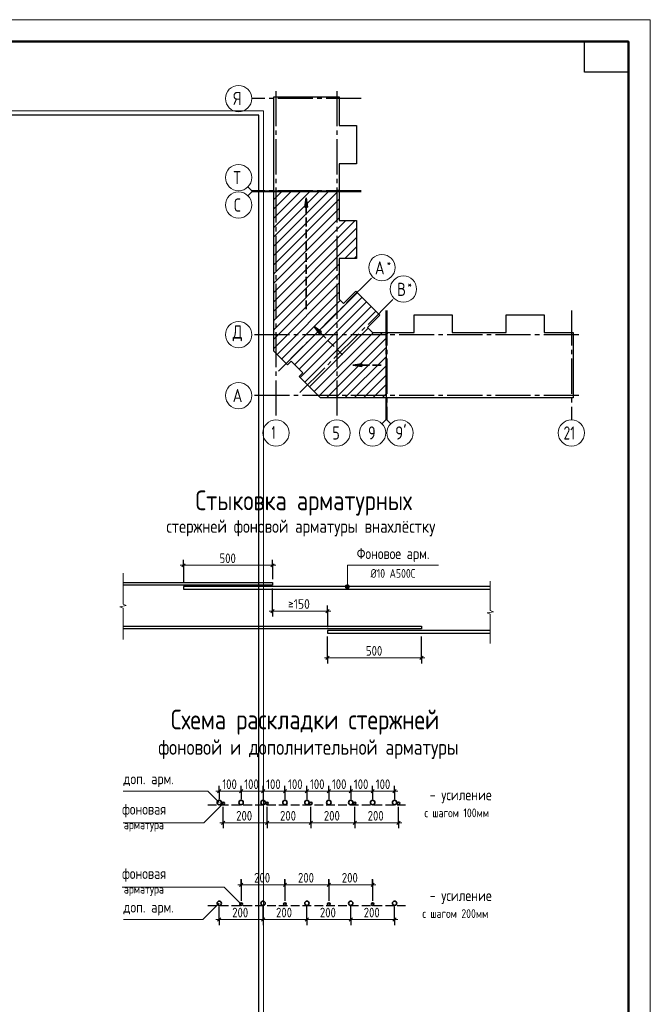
# Model space of a CAD drawing. Header units: millimetres. Extents: x 0 to 43617, y 0 to 59400.
# Tile 29 of 29: x 27616 to 42000, y 36931 to 59400. Entities that reach past the tile are written whole.
import ezdxf

# ---------------------------------------------------------------- set-up
doc = ezdxf.new("R2010")
doc.units = ezdxf.units.MM
doc.linetypes.add('______2', pattern=[270, 200, -70])
doc.linetypes.add('______5', pattern=[1100, 800, -100, 100, -100])
for name, color, linetype, lineweight in [('Standard', 7, 'Continuous', 25), ('Оси', 40, '______5', 18), ('Примечания', 7, 'Continuous', 25)]:
    doc.layers.add(name, color=color, linetype=linetype, lineweight=lineweight)
doc.styles.add('GOST 2.304-81', font='txt')
doc.styles.add('ISOCPEUR', font='txt')

msp = doc.modelspace()

# ---------------------------------------------------------------- hatches: boundary and pattern name
at = {"layer": 'Примечания', "linetype": 'Continuous', "lineweight": 35, "transparency": 33554687}
for points in [[(34178, 55124), (34148, 55334), (34118, 55124)], [(34499, 52274), (34329, 52401), (34456, 52231)], [(35423, 51547), (35213, 51517), (35423, 51487)]]:
    msp.add_hatch(color=7, dxfattribs=at).paths.add_polyline_path(points)
at = {"layer": 'Примечания', "linetype": 'Continuous', "lineweight": 13, "transparency": 33554687}
for points in [[(35047, 46463), (35137, 46463), (35131, 46485)], [(35047, 46463), (35131, 46485), (35053, 46485)], [(35053, 46440), (35137, 46463), (35047, 46463)], [(35053, 46485), (35131, 46485), (35115, 46502)], [(35053, 46485), (35115, 46502), (35070, 46502)], [(35053, 46440), (35131, 46440), (35137, 46463)], [(35070, 46424), (35131, 46440), (35053, 46440)], [(35070, 46502), (35115, 46502), (35092, 46508)], [(35070, 46424), (35115, 46424), (35131, 46440)], [(35115, 46424), (35070, 46424), (35092, 46418)]]:
    msp.add_hatch(color=7, dxfattribs=at).paths.add_polyline_path(points)

# ---------------------------------------------------------------- linework, layer by layer
at = {"layer": 'Standard', "color": 7, "linetype": 'Continuous', "lineweight": 13, "transparency": 33554687}
for p, q in [((32909, 55496), (32821, 55584)), ((32909, 55471), (32821, 55383)), ((32909, 55496), (33409, 55496)), ((32909, 55471), (33409, 55471)), ((35967, 50269), (35967, 50769)), ((35992, 50269), (35992, 50769)), ((35967, 50269), (35879, 50181)), ((35992, 50269), (36080, 50181))]:
    msp.add_line(p, q, dxfattribs=at)
at = {"layer": 'Standard', "color": 7, "linetype": 'Continuous', "lineweight": 35, "transparency": 33554687}
for p, q in [((33409, 54233), (34657, 55481)), ((33409, 54658), (34232, 55481)), ((33409, 55082), (33808, 55481)), ((33409, 54021), (34869, 55481)), ((33409, 54445), (34445, 55481)), ((33409, 54870), (34020, 55481)), ((33409, 55294), (33596, 55481)), ((33409, 53809), (34905, 55305)), ((33409, 53597), (34905, 55093)), ((33409, 53385), (34905, 54881)), ((33409, 52961), (35266, 54818)), ((33409, 53173), (35054, 54818)), ((33409, 52748), (35302, 54641)), ((33409, 52536), (35302, 54429)), ((35035, 53950), (35302, 54217)), ((35247, 53950), (35302, 54005)), ((33409, 52324), (34905, 53820)), ((33409, 52112), (34905, 53608)), ((33409, 51900), (34905, 53396)), ((33485, 51763), (34905, 53184)), ((33697, 51551), (35318, 53173)), ((33888, 51530), (35424, 53067)), ((33591, 51657), (34931, 52998)), ((33994, 51424), (35530, 52961)), ((34015, 51233), (35636, 52855)), ((34121, 51127), (35743, 52749)), ((34227, 51021), (35568, 52362)), ((34333, 50915), (35683, 52265)), ((34439, 50809), (35895, 52265)), ((34612, 50769), (35977, 52134)), ((34824, 50769), (35977, 51922)), ((35036, 50769), (35977, 51710)), ((35248, 50769), (35977, 51498)), ((35460, 50769), (35977, 51286)), ((35672, 50769), (35977, 51074)), ((35884, 50769), (35977, 50862))]:
    msp.add_line(p, q, dxfattribs=at)
at = {"layer": 'Standard', "color": 7, "linetype": 'Continuous', "lineweight": 13, "transparency": 33554687}
msp.add_lwpolyline([(0, 0), (42000, 0), (42000, 59400), (0, 59400), (0, 0)], close=True, dxfattribs=at)
at = {"layer": 'Standard', "color": 7, "linetype": 'Continuous', "lineweight": 18, "transparency": 33554687}
msp.add_lwpolyline([(42000, 59400), (0, 59400), (0, 0), (42000, 0), (42000, 59400)], dxfattribs=at)
at = {"layer": 'Standard', "color": 7, "linetype": 'Continuous', "lineweight": 13, "transparency": 33554687}
for points in [[(42000, 59400), (0, 59400), (0, 0), (42000, 0), (42000, 59400)], [(7674, 10380), (33074, 10380), (33074, 57220), (7674, 57220), (7674, 10380)]]:
    msp.add_lwpolyline(points, dxfattribs=at)
at = {"layer": 'Standard', "color": 7, "linetype": 'Continuous', "lineweight": 50, "transparency": 33554687}
msp.add_lwpolyline([(2000, 58900), (41500, 58900), (41500, 500), (2000, 500), (2000, 58900)], close=True, dxfattribs=at)
at = {"layer": 'Standard', "color": 7, "linetype": 'Continuous', "lineweight": 25, "transparency": 33554687}
msp.add_lwpolyline([(41500, 58900), (41500, 58200), (40500, 58200), (40500, 58900), (41500, 58900)], close=True, dxfattribs=at)
for points in [[(33409, 55486), (33409, 57643), (34905, 57643), (34905, 56982), (35302, 56982), (35302, 56114), (34905, 56114), (34905, 55486), (34887, 55486), (34887, 55506), (34872, 55506), (34872, 55486), (33409, 55486)], [(7394, 10100), (33074, 10100), (33074, 57220), (7394, 57220), (7394, 10100)], [(33409, 52026), (33409, 55481), (33547, 55481), (33547, 55461), (33562, 55461), (33562, 55481), (34905, 55481), (34905, 54818), (35302, 54818), (35302, 53950), (34905, 53950), (34905, 53024), (35003, 52926), (35284, 53207), (35833, 52658), (35552, 52377), (35664, 52265), (35977, 52265), (35977, 50769), (34479, 50769), (33991, 51257), (34076, 51342), (33808, 51610), (33723, 51525), (33409, 51839), (33409, 52026)], [(35982, 50769), (35982, 52232), (36002, 52232), (36002, 52247), (35982, 52247), (35982, 52265), (36610, 52265), (36610, 52662), (37478, 52662), (37478, 52265), (38096, 52265), (38714, 52265), (38714, 52662), (39582, 52662), (39582, 52265), (40243, 52265), (40243, 50769), (38096, 50769), (35982, 50769)]]:
    msp.add_lwpolyline(points, dxfattribs=at)
at = {"layer": 'Standard', "color": 254, "linetype": 'Continuous', "lineweight": 18, "true_color": 0xc4c4ff, "transparency": 33554687}
msp.add_lwpolyline([(7294, 10000), (33174, 10000), (33174, 57320), (7294, 57320), (7294, 10000)], dxfattribs=at)
at = {"layer": 'Оси', "color": 8, "linetype": '______5', "lineweight": -3, "transparency": 33554687}
for p, q in [((33462, 57770), (33462, 50269)), ((34852, 57770), (34852, 50269)), ((35405, 57600), (32909, 57600)), ((35405, 55496), (32909, 55496)), ((35405, 55471), (32909, 55471)), ((33517, 51381), (35667, 53531)), ((34007, 50891), (36157, 53041)), ((35967, 52765), (35967, 50269)), ((35992, 52765), (35992, 50269)), ((40200, 52765), (40200, 50269)), ((40370, 52212), (32909, 52212)), ((40370, 52212), (32909, 52212)), ((40370, 50822), (32909, 50822))]:
    msp.add_line(p, q, dxfattribs=at)
at = {"layer": 'Оси', "color": 7, "linetype": 'Continuous', "lineweight": 13, "transparency": 33554687}
for centre in [(32609, 57600), (32609, 55796), (32609, 55171), (35879, 53743), (36369, 53253), (32609, 52212), (32609, 52212), (32609, 50822), (33462, 49969), (34852, 49969), (35667, 49969), (36292, 49969), (40200, 49969)]:
    msp.add_circle(centre, 300, dxfattribs=at)
at = {"layer": 'Примечания', "color": 7, "linetype": 'Continuous', "lineweight": 35, "transparency": 33554687}
for p, q in [((34148, 55334), (34118, 55124)), ((34148, 55334), (34148, 55334)), ((34148, 55334), (34148, 55334)), ((34148, 55334), (34148, 55334)), ((34178, 55124), (34148, 55334)), ((34118, 55124), (34178, 55124)), ((34148, 55124), (34148, 55109)), ((34329, 52401), (34329, 52401)), ((34329, 52401), (34329, 52401)), ((34329, 52401), (34329, 52401)), ((34329, 52401), (34456, 52231)), ((34499, 52274), (34329, 52401)), ((34456, 52231), (34499, 52274)), ((34478, 52252), (34488, 52242)), ((35423, 51547), (35213, 51517)), ((35213, 51517), (35213, 51517)), ((35213, 51517), (35213, 51517)), ((35213, 51517), (35213, 51517)), ((35213, 51517), (35423, 51487)), ((35423, 51487), (35423, 51547)), ((35423, 51517), (35438, 51517))]:
    msp.add_line(p, q, dxfattribs=at)
at = {"layer": 'Примечания', "color": 7, "linetype": '______2', "lineweight": 35, "transparency": 33554687}
for p, q in [((34148, 52794), (34148, 55334)), ((34980, 51750), (34329, 52401)), ((35863, 51517), (35213, 51517))]:
    msp.add_line(p, q, dxfattribs=at)
at = {"layer": 'Примечания', "color": 7, "linetype": 'Continuous', "lineweight": 25, "transparency": 33554687}
for p, q in [((31317, 46911), (31392, 46986)), ((33347, 46911), (33422, 46986)), ((33347, 45868), (33422, 45943)), ((34602, 45868), (34677, 45943)), ((34602, 44799), (34677, 44874)), ((36742, 44799), (36817, 44874)), ((32130, 41756), (32205, 41831)), ((32630, 41756), (32705, 41831)), ((33130, 41756), (33205, 41831)), ((33630, 41756), (33705, 41831)), ((34130, 41756), (34205, 41831)), ((34630, 41756), (34705, 41831)), ((35130, 41756), (35205, 41831)), ((35630, 41756), (35705, 41831)), ((36130, 41756), (36205, 41831)), ((32220, 41036), (32295, 41111)), ((33220, 41036), (33295, 41111)), ((34220, 41036), (34295, 41111)), ((35220, 41036), (35295, 41111)), ((36220, 41036), (36295, 41111)), ((32630, 39622), (32705, 39697)), ((33630, 39622), (33705, 39697)), ((34630, 39622), (34705, 39697)), ((35630, 39622), (35705, 39697)), ((32130, 38827), (32205, 38902)), ((33130, 38827), (33205, 38902)), ((34130, 38827), (34205, 38902)), ((35130, 38827), (35205, 38902)), ((36130, 38827), (36205, 38902))]:
    msp.add_line(p, q, dxfattribs=at)
at = {"layer": 'Примечания', "color": 253, "linetype": 'Continuous', "lineweight": -3, "true_color": 0xa0a0a0, "transparency": 33554687}
for p, q in [((31355, 46949), (31355, 47074)), ((33385, 46949), (33385, 47074)), ((31355, 46949), (31355, 46824)), ((31355, 46949), (31355, 46538)), ((33385, 46949), (33385, 46824)), ((33385, 46949), (33385, 46633)), ((33385, 45906), (33385, 46423)), ((33385, 45906), (33385, 46031)), ((33385, 45906), (33385, 45781)), ((34640, 45906), (34640, 46031)), ((34640, 45906), (34640, 45781)), ((34640, 45906), (34640, 45538)), ((34640, 44837), (34640, 45328)), ((36780, 44837), (36780, 45328)), ((34640, 44837), (34640, 44962)), ((36780, 44837), (36780, 44962)), ((34640, 44837), (34640, 44712)), ((36780, 44837), (36780, 44712)), ((32167, 41794), (32167, 41919)), ((32167, 41794), (32167, 41669)), ((32167, 41794), (32167, 41611)), ((32667, 41794), (32667, 41919)), ((32667, 41794), (32667, 41669)), ((32667, 41794), (32667, 41611)), ((33167, 41794), (33167, 41919)), ((33167, 41794), (33167, 41669)), ((33167, 41794), (33167, 41611)), ((33667, 41794), (33667, 41919)), ((33667, 41794), (33667, 41669)), ((33667, 41794), (33667, 41611)), ((34167, 41794), (34167, 41919)), ((34167, 41794), (34167, 41669)), ((34167, 41794), (34167, 41611)), ((34667, 41794), (34667, 41919)), ((34667, 41794), (34667, 41669)), ((34667, 41794), (34667, 41611)), ((35167, 41794), (35167, 41919)), ((35167, 41794), (35167, 41669)), ((35167, 41794), (35167, 41611)), ((35667, 41794), (35667, 41919)), ((35667, 41794), (35667, 41669)), ((35667, 41794), (35667, 41611)), ((36167, 41794), (36167, 41919)), ((36167, 41794), (36167, 41669)), ((36167, 41794), (36167, 41611)), ((32257, 41073), (32257, 41441)), ((36257, 41073), (36257, 41441)), ((32257, 41073), (32257, 41198)), ((33257, 41073), (33257, 41198)), ((34257, 41073), (34257, 41198)), ((35257, 41073), (35257, 41198)), ((36257, 41073), (36257, 41198)), ((32257, 41073), (32257, 40948)), ((33257, 41073), (33257, 40948)), ((34257, 41073), (34257, 40948)), ((35257, 41073), (35257, 40948)), ((36257, 41073), (36257, 40948)), ((32667, 39659), (32667, 39784)), ((32667, 39778), (32667, 39317)), ((33667, 39659), (33667, 39784)), ((33667, 39778), (33667, 39317)), ((34667, 39659), (34667, 39784)), ((34667, 39778), (34667, 39317)), ((35667, 39659), (35667, 39784)), ((35667, 39778), (35667, 39317)), ((32667, 39659), (32667, 39534)), ((32667, 39659), (32667, 39292)), ((33667, 39659), (33667, 39534)), ((33667, 39659), (33667, 39292)), ((34667, 39659), (34667, 39534)), ((34667, 39659), (34667, 39292)), ((35667, 39659), (35667, 39534)), ((35667, 39659), (35667, 39292)), ((32167, 38865), (32167, 39162)), ((36167, 38865), (36167, 39162)), ((32167, 38865), (32167, 38990)), ((33167, 38865), (33167, 38990)), ((34167, 38865), (34167, 38990)), ((35167, 38865), (35167, 38990)), ((36167, 38865), (36167, 38990)), ((32167, 38865), (32167, 38740)), ((33167, 38865), (33167, 38740)), ((34167, 38865), (34167, 38740)), ((35167, 38865), (35167, 38740)), ((36167, 38865), (36167, 38740))]:
    msp.add_line(p, q, dxfattribs=at)
at = {"layer": 'Примечания', "color": 7, "linetype": 'Continuous', "lineweight": 13, "transparency": 33554687}
for p, q in [((29973, 46770), (29973, 46060)), ((31355, 46949), (31280, 46949)), ((31355, 46949), (33385, 46949)), ((33385, 46949), (33460, 46949)), ((38351, 46590), (38351, 45920)), ((35047, 46463), (35047, 46463)), ((35092, 46508), (35092, 46508)), ((35092, 46418), (35092, 46418)), ((35137, 46463), (35137, 46463)), ((30048, 46029), (29898, 45999)), ((29898, 45999), (29973, 45969)), ((29973, 46060), (30048, 46029)), ((29973, 45969), (29973, 45258)), ((33385, 45906), (33310, 45906)), ((33385, 45906), (34640, 45906)), ((34640, 45906), (34715, 45906)), ((38426, 45891), (38276, 45862)), ((38276, 45862), (38351, 45834)), ((38351, 45920), (38426, 45891)), ((38351, 45834), (38351, 45163)), ((29973, 45258), (29973, 45258)), ((38351, 45163), (38351, 45163)), ((34640, 44837), (34565, 44837)), ((34640, 44837), (36780, 44837)), ((36780, 44837), (36855, 44837)), ((32167, 41794), (32092, 41794)), ((32167, 41794), (32667, 41794)), ((32667, 41794), (33167, 41794)), ((33167, 41794), (33667, 41794)), ((33667, 41794), (34167, 41794)), ((34167, 41794), (34667, 41794)), ((34667, 41794), (35167, 41794)), ((35167, 41794), (35667, 41794)), ((35667, 41794), (36167, 41794)), ((36167, 41794), (36242, 41794)), ((32257, 41073), (32182, 41073)), ((32257, 41073), (33257, 41073)), ((33257, 41073), (34257, 41073)), ((34257, 41073), (35257, 41073)), ((35257, 41073), (36257, 41073)), ((36257, 41073), (36332, 41073)), ((32667, 39659), (32592, 39659)), ((32667, 39659), (33667, 39659)), ((33667, 39659), (34667, 39659)), ((34667, 39659), (35667, 39659)), ((35667, 39659), (35742, 39659)), ((32167, 38865), (32092, 38865)), ((32167, 38865), (33167, 38865)), ((33167, 38865), (34167, 38865)), ((34167, 38865), (35167, 38865)), ((35167, 38865), (36167, 38865)), ((36167, 38865), (36242, 38865))]:
    msp.add_line(p, q, dxfattribs=at)
at = {"layer": 'Примечания', "color": 8, "linetype": '______2', "lineweight": -3, "true_color": 0x737373, "transparency": 33554687}
for p, q in [((31907, 41486), (36417, 41486)), ((31907, 39187), (36417, 39187))]:
    msp.add_line(p, q, dxfattribs=at)
at = {"layer": 'Примечания', "color": 7, "linetype": 'Continuous', "lineweight": 13, "transparency": 33554687}
for points in [[(35092, 46463), (35092, 46949), (37170, 46949)], [(29973, 41794), (31909, 41794), (32167, 41536)], [(32257, 41516), (31815, 41073), (29973, 41073)], [(32667, 39217), (32279, 39605), (29950, 39605)], [(32167, 39237), (31795, 38865), (29982, 38865)]]:
    msp.add_lwpolyline(points, dxfattribs=at)
at = {"layer": 'Примечания', "color": 7, "linetype": 'Continuous', "lineweight": 25, "transparency": 33554687}
for points in [[(29973, 46558), (33385, 46558), (33385, 46498), (29973, 46498)], [(38351, 46463), (31355, 46463), (31355, 46403), (38351, 46403)], [(29973, 45558), (36780, 45558), (36780, 45498), (29973, 45498)], [(38351, 45463), (34640, 45463), (34640, 45403), (38351, 45403)]]:
    msp.add_lwpolyline(points, dxfattribs=at)
at = {"layer": 'Примечания', "color": 253, "linetype": 'Continuous', "lineweight": -3, "true_color": 0xa0a0a0, "transparency": 33554687}
for points in [[(33257, 41073), (33257, 41090), (33257, 41090), (33257, 41090), (33257, 41090), (33257, 41090), (33257, 41090), (33257, 41441)], [(34257, 41073), (34257, 41090), (34257, 41090), (34257, 41090), (34257, 41090), (34257, 41441)], [(35257, 41073), (35257, 41090), (35257, 41090), (35257, 41441)], [(33167, 38865), (33167, 38882), (33167, 38882), (33167, 38882), (33167, 38882), (33167, 38882), (33167, 38882), (33167, 39162)], [(34167, 38865), (34167, 38882), (34167, 38882), (34167, 38882), (34167, 38882), (34167, 39162)], [(35167, 38865), (35167, 38882), (35167, 38882), (35167, 39162)]]:
    msp.add_lwpolyline(points, dxfattribs=at)
at = {"layer": 'Примечания', "color": 7, "linetype": 'Continuous', "lineweight": 13, "transparency": 33554687}
msp.add_circle((35092, 46463), 45, dxfattribs=at)
at = {"layer": 'Примечания', "color": 7, "linetype": 'Continuous', "lineweight": 35, "transparency": 33554687}
for centre, radius in [((32167, 41536), 50), ((32667, 41536), 50), ((33167, 41536), 50), ((33667, 41536), 50), ((34167, 41536), 50), ((34667, 41536), 50), ((35167, 41536), 50), ((35667, 41536), 50), ((36167, 41536), 50), ((32257, 41516), 30), ((33257, 41516), 30), ((34257, 41516), 30), ((35257, 41516), 30), ((36257, 41516), 30), ((32167, 39237), 50), ((32667, 39217), 30), ((33167, 39237), 50), ((33667, 39217), 30), ((34167, 39237), 50), ((34667, 39217), 30), ((35167, 39237), 50), ((35667, 39217), 30), ((36167, 39237), 50)]:
    msp.add_circle(centre, radius, dxfattribs=at)

# ---------------------------------------------------------------- texts
at = {"layer": 'Standard', "color": 7, "linetype": 'Continuous', "lineweight": 25, "transparency": 33554687, "insert": (40020, 49819), "char_height": 300, "width": 472.29, "attachment_point": 7, "style": 'ISOCPEUR'}
msp.add_mtext('\\W0.75;21', dxfattribs=at)
at = {"layer": 'Оси', "color": 7, "linetype": 'Continuous', "lineweight": 25, "transparency": 33554687, "attachment_point": 7, "style": 'ISOCPEUR'}
for s, insert, char_height, width in [('\\W0.80;Я', (32489, 57450), 300, 359.84), ('\\W0.80;Т', (32489, 55646), 300, 359.84), ('\\W0.78;С', (32504, 55021), 300, 326.41), ('\\W0.80;*', (35988, 53761), 180, 215.89), ('\\W0.82;А', (35718, 53586), 300, 392.65), ('\\W0.80;В', (36223, 53096), 300, 359.83), ('\\W0.80;*', (36463, 53271), 180, 215.89), ('\\W0.82;Д', (32474, 52062), 300, 392.64), ('\\W0.82;А', (32474, 50672), 300, 392.64), ('\\W0.56;1', (33362, 49829), 300, 233.32), ('\\W0.78;5', (34747, 49819), 300, 326.41), ('\\W0.78;9', (35562, 49819), 300, 326.41), ("\\W0.84;9'", (36180, 49819), 300, 440.64)]:
    msp.add_mtext(s, dxfattribs=dict(at, insert=insert, char_height=char_height, width=width))
at = {"layer": 'Примечания', "color": 7, "linetype": 'Continuous', "lineweight": 50, "transparency": 33554687, "attachment_point": 7, "style": 'GOST 2.304-81'}
for s, insert, char_height, width in [('Стыковка\\~арматурных', (31627, 48084), 450, 5309.45), ('стержней\\~фоновой\\~арматуры\\~внахлёстку', (30963, 47609), 300, 6502.98), ('Схема\\~раскладки\\~стержней', (31065, 43084), 450, 6428.76), ('фоновой\\~и\\~дополнительной\\~арматуры', (30776, 42530), 350, 6865.69)]:
    msp.add_mtext(s, dxfattribs=dict(at, insert=insert, char_height=char_height, width=width))
at = {"layer": 'Примечания', "color": 7, "linetype": 'Continuous', "lineweight": 25, "transparency": 33554687, "attachment_point": 7}
for s, insert, char_height, width, style in [('500', (32174, 46999), 220, 516.39, 'GOST 2.304-81'), ('Фоновое\\~арм.', (35303, 47024), 250, 1812.6, 'GOST 2.304-81'), ('Ø10\\~А500С', (35620, 46664), 200, 1153.95, 'GOST 2.304-81'), ('\\W0.87;≥150', (33737, 45956), 220, 666.9, 'ISOCPEUR'), ('500', (35514, 44887), 220, 516.4, 'GOST 2.304-81'), ('доп.\\~арм.', (29982, 41885), 250, 1208.65, 'GOST 2.304-81'), ('100', (32237, 41844), 220, 485.09, 'GOST 2.304-81'), ('100', (32737, 41844), 220, 485.09, 'GOST 2.304-81'), ('100', (33237, 41844), 220, 485.09, 'GOST 2.304-81'), ('100', (33737, 41844), 220, 485.09, 'GOST 2.304-81'), ('100', (34237, 41844), 220, 485.09, 'GOST 2.304-81'), ('100', (34737, 41844), 220, 485.09, 'GOST 2.304-81'), ('100', (35237, 41844), 220, 485.09, 'GOST 2.304-81'), ('100', (35737, 41844), 220, 485.09, 'GOST 2.304-81'), ('-\\~усиление', (36967, 41520), 250, 1510.8, 'GOST 2.304-81'), ('фоновая', (29950, 41193), 250, 1173.25, 'GOST 2.304-81'), ('200', (32554, 41123), 220, 531.96, 'GOST 2.304-81'), ('200', (33554, 41123), 220, 531.96, 'GOST 2.304-81'), ('200', (34554, 41123), 220, 531.96, 'GOST 2.304-81'), ('200', (35554, 41123), 220, 531.96, 'GOST 2.304-81'), ('с\\~шагом\\~100мм', (36847, 41200), 200, 1606.26, 'GOST 2.304-81'), ('арматура', (29992, 40873), 200, 1066.47, 'GOST 2.304-81'), ('фоновая', (29950, 39725), 250, 1173.25, 'GOST 2.304-81'), ('200', (32964, 39709), 220, 531.97, 'GOST 2.304-81'), ('200', (33964, 39709), 220, 531.97, 'GOST 2.304-81'), ('200', (34964, 39709), 220, 531.97, 'GOST 2.304-81'), ('арматура', (29992, 39405), 200, 1066.47, 'GOST 2.304-81'), ('-\\~усиление', (36967, 39221), 250, 1510.8, 'GOST 2.304-81'), ('доп.\\~арм.', (29982, 38956), 250, 1208.65, 'GOST 2.304-81'), ('200', (32464, 38915), 220, 531.97, 'GOST 2.304-81'), ('200', (33464, 38915), 220, 531.97, 'GOST 2.304-81'), ('200', (34464, 38915), 220, 531.97, 'GOST 2.304-81'), ('200', (35464, 38915), 220, 531.97, 'GOST 2.304-81'), ('с\\~шагом\\~200мм', (36801, 38901), 200, 1648.89, 'GOST 2.304-81')]:
    msp.add_mtext(s, dxfattribs=dict(at, insert=insert, char_height=char_height, width=width, style=style))

doc.saveas('drawing.dxf')
